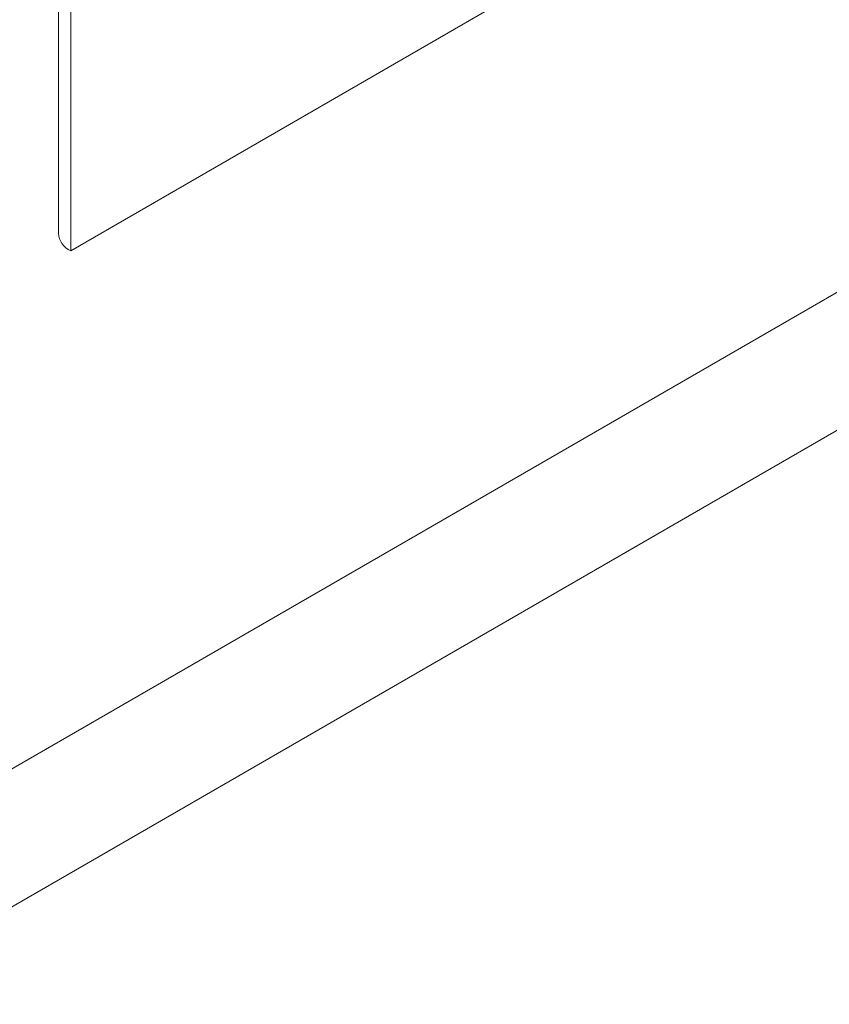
# Model space of a CAD drawing. Header units: millimetres. Extents: x 365 to 1993, y -46 to 1838.
# Tile 17 of 50: x 920 to 968, y 1 to 59. Entities that reach past the tile are written whole.
import ezdxf

# ---------------------------------------------------------------- set-up
doc = ezdxf.new("R2010")
doc.units = ezdxf.units.MM

msp = doc.modelspace()

# ---------------------------------------------------------------- linework, layer by layer
at = {"color": 7, "linetype": 'Continuous', "lineweight": 15}
for p, q in [((922.368, 618.141), (922.368, 46.563)), ((923.1, 45.542), (923.1, 617.121)), ((1015.731, 70.443), (909.665, 9.212)), ((1015.731, 62.277), (909.665, 1.047)), ((952.799, 62.687), (923.1, 45.542))]:
    msp.add_line(p, q, dxfattribs=at)
msp.add_arc((923.588, 46.665), 1.224, 184.78483, 246.53861, dxfattribs=at)

doc.saveas('drawing.dxf')
